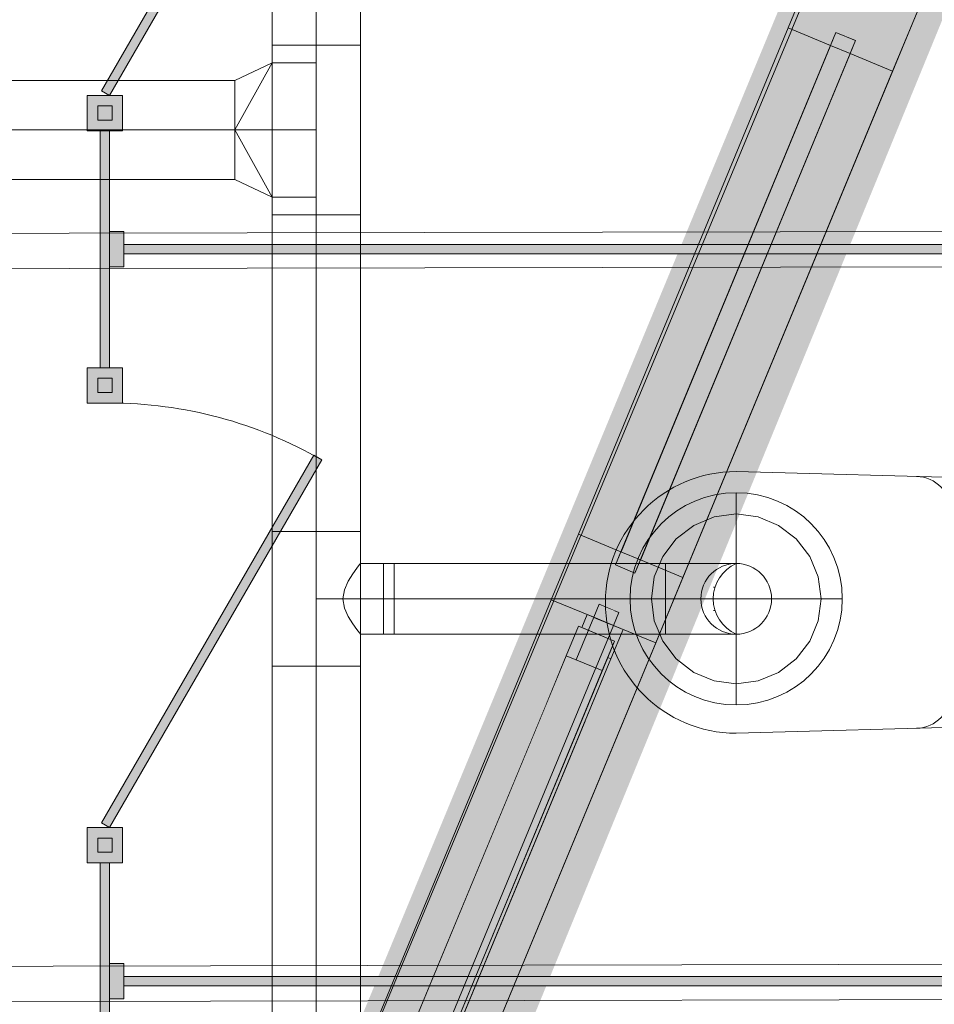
# Model space of a CAD drawing. Header units: metres. Extents: x -79 to 740, y -195 to 69.
# Tile 119 of 183: x 24.99 to 26.28, y 21.31 to 22.7. Entities that reach past the tile are written whole.
import ezdxf

# ---------------------------------------------------------------- set-up
doc = ezdxf.new("R2010")
doc.units = ezdxf.units.M
doc.header["$MEASUREMENT"] = 0
doc.linetypes.add('STRICHPUNKT2', pattern=[12.7, 6.35, -3.175, 0, -3.175])
doc.linetypes.add('Wipeout_Contour', pattern=[1, 0, -1])
for name, color, linetype in [('10 Fassade', 7, 'Continuous'), ('70 Lüftung', 7, 'Continuous'), ('Abbruch_00 Linien_Kreise_Splines', 7, 'Continuous'), ('Abbruch_00 Schraffuren', 7, 'Continuous'), ('Neubau_10 Wand innen', 7, 'Continuous'), ('Neubau_50 Möblierung', 7, 'Continuous'), ('Neubau_50 Sanitäreinrichtung', 7, 'Continuous')]:
    doc.layers.add(name, color=color, linetype=linetype)
doc.linetypes.add('Abbruch 1', pattern='A,0,[1,995_ARC_240 MEN_GR_EG_2607011.Shx,S=0.001984,R=0,X=0,Y=0],-0.25,0', length=0.25)

# ---------------------------------------------------------------- blocks, each defined once
blk = doc.blocks.new('Wand WC 27_2')
at = {"layer": 'Neubau_50 Sanitäreinrichtung', "color": 7, "linetype": 'Continuous', "lineweight": 9}
blk.add_line((-0.1281, -0.0612), (0.1281, -0.0612), dxfattribs=at)
at = {"layer": 'Neubau_50 Sanitäreinrichtung', "color": 7, "linetype": 'Continuous', "lineweight": 9, "flags": 128}
blk.add_lwpolyline([(0.185, -0.365), (0.1757, -0.0196, 0.406228), (0.1559, 0), (-0.1559, 0, 0.406228), (-0.1757, -0.0196), (-0.185, -0.365, 1)], format="xyb", close=True, dxfattribs=at)
at = {"layer": 'Neubau_50 Sanitäreinrichtung', "color": 7, "linetype": 'Continuous', "lineweight": 9}
for centre, start, end in [((-0.1281, -0.1112), 89.9987, 178.4527), ((0.1281, -0.1112), 1.5473, 90.0013)]:
    blk.add_arc(centre, 0.05, start, end, dxfattribs=at)
blk = doc.blocks.new('WC-Trennwand - Nische - GSDE[274]_1', base_point=(25.1102, 20.3089))
at = {"layer": 'Neubau_50 Möblierung', "linetype": 'Continuous', "lineweight": 0, "true_color": 0xffffff}
for points in [[(25.1167, 22.5964), (25.4167, 23.116), (25.4054, 23.1225), (25.1054, 22.6029)], [(25.0852, 22.5464), (25.1352, 22.5464), (25.1352, 22.5964), (25.0852, 22.5964)], [(25.1002, 22.5614), (25.1202, 22.5614), (25.1202, 22.5814), (25.1002, 22.5814)], [(25.1037, 22.2114), (25.1167, 22.2114), (25.1167, 22.5464), (25.1037, 22.5464)], [(25.1167, 22.3539), (25.1367, 22.3539), (25.1367, 22.4039), (25.1167, 22.4039)], [(25.1367, 22.3854), (25.1367, 22.3724), (26.8382, 22.3724), (26.8382, 22.3854)], [(25.0852, 22.1614), (25.1352, 22.1614), (25.1352, 22.2114), (25.0852, 22.2114)], [(25.1002, 22.1764), (25.1202, 22.1764), (25.1202, 22.1964), (25.1002, 22.1964)], [(25.1167, 21.5614), (25.4167, 22.081), (25.4054, 22.0875), (25.1054, 21.5679)], [(25.0852, 21.5114), (25.1352, 21.5114), (25.1352, 21.5614), (25.0852, 21.5614)], [(25.1002, 21.5264), (25.1202, 21.5264), (25.1202, 21.5464), (25.1002, 21.5464)], [(25.1037, 21.1764), (25.1167, 21.1764), (25.1167, 21.5114), (25.1037, 21.5114)], [(25.1167, 21.3189), (25.1367, 21.3189), (25.1367, 21.3689), (25.1167, 21.3689)], [(25.1367, 21.3504), (25.1367, 21.3374), (26.8382, 21.3374), (26.8382, 21.3504)]]:
    blk.add_hatch(color=7, dxfattribs=at).paths.add_polyline_path(points)
at = {"layer": 'Neubau_50 Möblierung', "color": 8, "linetype": 'Continuous', "lineweight": 18, "flags": 128}
for points in [[(25.1167, 22.5964), (25.1054, 22.6029), (25.4054, 23.1225), (25.4167, 23.116)], [(25.0852, 22.5464), (25.0852, 22.5964), (25.1352, 22.5964), (25.1352, 22.5464)], [(25.1002, 22.5614), (25.1002, 22.5814), (25.1202, 22.5814), (25.1202, 22.5614)], [(25.1037, 22.2114), (25.1037, 22.5464), (25.1167, 22.5464), (25.1167, 22.2114)], [(25.1167, 22.3539), (25.1167, 22.4039), (25.1367, 22.4039), (25.1367, 22.3539)], [(25.1367, 22.3854), (26.8382, 22.3854), (26.8382, 22.3724), (25.1367, 22.3724)], [(25.0852, 22.1614), (25.0852, 22.2114), (25.1352, 22.2114), (25.1352, 22.1614)], [(25.1002, 22.1764), (25.1002, 22.1964), (25.1202, 22.1964), (25.1202, 22.1764)], [(25.1167, 21.5614), (25.1054, 21.5679), (25.4054, 22.0875), (25.4167, 22.081)], [(25.0852, 21.5114), (25.0852, 21.5614), (25.1352, 21.5614), (25.1352, 21.5114)], [(25.1002, 21.5264), (25.1002, 21.5464), (25.1202, 21.5464), (25.1202, 21.5264)], [(25.1037, 21.1764), (25.1037, 21.5114), (25.1167, 21.5114), (25.1167, 21.1764)], [(25.1167, 21.3189), (25.1167, 21.3689), (25.1367, 21.3689), (25.1367, 21.3189)], [(25.1367, 21.3504), (26.8382, 21.3504), (26.8382, 21.3374), (25.1367, 21.3374)]]:
    blk.add_lwpolyline(points, close=True, dxfattribs=at)
at = {"layer": 'Neubau_50 Möblierung', "color": 8, "linetype": 'Continuous', "lineweight": 18}
blk.add_arc((25.1167, 21.5614), 0.6, 60, 90, dxfattribs=at)

msp = doc.modelspace()

# ---------------------------------------------------------------- linework, layer by layer
at = {"layer": '70 Lüftung', "color": 2, "linetype": 'Continuous', "lineweight": 18}
for p, q in [((25.3466, 22.8216), (25.3466, 22.6675)), ((25.4716, 22.6675), (25.4716, 22.8216)), ((25.3466, 22.6675), (25.3466, 22.4275)), ((25.3466, 22.6675), (25.3832, 22.6675)), ((25.3832, 22.6675), (25.3466, 22.6675)), ((25.3832, 22.6675), (25.435, 22.6675)), ((25.435, 22.6675), (25.3832, 22.6675)), ((25.435, 22.6675), (25.4716, 22.6675)), ((25.4716, 22.6675), (25.435, 22.6675)), ((25.4716, 22.4275), (25.4716, 22.6675)), ((25.2941, 22.5475), (25.3466, 22.6425)), ((25.2941, 22.6175), (25.3466, 22.6425)), ((25.3466, 22.4525), (25.3466, 22.6425)), ((25.4091, 22.6425), (25.3466, 22.6425)), ((25.3487, 22.6425), (25.3466, 22.6425)), ((25.355, 22.6425), (25.3487, 22.6425)), ((25.3649, 22.6425), (25.355, 22.6425)), ((25.3778, 22.6425), (25.3649, 22.6425)), ((25.3929, 22.6425), (25.3778, 22.6425)), ((25.4091, 22.6425), (25.3929, 22.6425)), ((25.4091, 22.4525), (25.4091, 22.6425)), ((25.2941, 22.6175), (24.2716, 22.6175)), ((25.2941, 22.6081), (25.2941, 22.6175)), ((25.2941, 22.6175), (25.2941, 22.5765)), ((25.2941, 22.5825), (25.2941, 22.6081)), ((25.2941, 22.5475), (25.2941, 22.5825)), ((25.2941, 22.5765), (25.2941, 22.5185)), ((25.2941, 22.5125), (25.2941, 22.5475)), ((25.2941, 22.5475), (25.3466, 22.4525)), ((25.2941, 22.5185), (25.2941, 22.4775)), ((25.2941, 22.4869), (25.2941, 22.5125)), ((25.2941, 22.4869), (25.2941, 22.4775)), ((24.2716, 22.4775), (25.2941, 22.4775)), ((25.2941, 22.4775), (25.3466, 22.4525)), ((25.4091, 22.4525), (25.3466, 22.4525)), ((25.3487, 22.4525), (25.3466, 22.4525)), ((25.355, 22.4525), (25.3487, 22.4525)), ((25.3649, 22.4525), (25.355, 22.4525)), ((25.3778, 22.4525), (25.3649, 22.4525)), ((25.3929, 22.4525), (25.3778, 22.4525)), ((25.4091, 22.4525), (25.3929, 22.4525)), ((25.3466, 22.4275), (25.3466, 21.9796)), ((25.3832, 22.4275), (25.3466, 22.4275)), ((25.3466, 22.4275), (25.3832, 22.4275)), ((25.435, 22.4275), (25.3832, 22.4275)), ((25.3832, 22.4275), (25.435, 22.4275)), ((25.4716, 22.4275), (25.435, 22.4275)), ((25.435, 22.4275), (25.4716, 22.4275)), ((25.4716, 21.9796), (25.4716, 22.4275)), ((25.3832, 21.9796), (25.3466, 21.9796)), ((25.3832, 21.9796), (25.3466, 21.9796)), ((25.435, 21.9796), (25.3832, 21.9796)), ((25.435, 21.9796), (25.3832, 21.9796)), ((25.4716, 21.9796), (25.435, 21.9796)), ((25.4716, 21.9796), (25.435, 21.9796)), ((25.4606, 21.9199), (25.4664, 21.9279)), ((25.4664, 21.9279), (25.4702, 21.9329)), ((25.4702, 21.9329), (25.4716, 21.9346)), ((25.4716, 21.9346), (25.5191, 21.9346)), ((25.5041, 21.9346), (25.5041, 21.9053)), ((25.5191, 21.9329), (25.5191, 21.9346)), ((25.5191, 21.9279), (25.5191, 21.9329)), ((25.5191, 21.9199), (25.5191, 21.9279)), ((25.4542, 21.9096), (25.4606, 21.9199)), ((25.5191, 21.9096), (25.5191, 21.9199)), ((25.4488, 21.8975), (25.4542, 21.9096)), ((25.5041, 21.9053), (25.5041, 21.8639)), ((25.5191, 21.8975), (25.5191, 21.9096)), ((25.9028, 21.9053), (25.9028, 21.8639)), ((25.9707, 21.9012), (25.9729, 21.9012)), ((25.4466, 21.8846), (25.4488, 21.8975)), ((25.4488, 21.8716), (25.4466, 21.8846)), ((25.5191, 21.8846), (25.5191, 21.8975)), ((25.5191, 21.8716), (25.5191, 21.8846)), ((25.4542, 21.8596), (25.4488, 21.8716)), ((25.5191, 21.8596), (25.5191, 21.8716)), ((25.4606, 21.8492), (25.4542, 21.8596)), ((25.5041, 21.8639), (25.5041, 21.8346)), ((25.5191, 21.8492), (25.5191, 21.8596)), ((25.9028, 21.8639), (25.9028, 21.8346)), ((25.9707, 21.8679), (25.9729, 21.8679)), ((25.4664, 21.8413), (25.4606, 21.8492)), ((25.5191, 21.8413), (25.5191, 21.8492)), ((25.4702, 21.8363), (25.4664, 21.8413)), ((25.4716, 21.8346), (25.4702, 21.8363)), ((25.4716, 21.8346), (25.5191, 21.8346)), ((25.5191, 21.8363), (25.5191, 21.8413)), ((25.5191, 21.8346), (25.5191, 21.8363)), ((25.9028, 21.8346), (25.9287, 21.8346)), ((25.9287, 21.8346), (25.9528, 21.8346)), ((25.9528, 21.8346), (25.9735, 21.8346)), ((25.9735, 21.8346), (25.9894, 21.8346)), ((25.9894, 21.8346), (25.9994, 21.8346)), ((25.9994, 21.8346), (26.0028, 21.8346))]:
    msp.add_line(p, q, dxfattribs=at)
at = {"layer": '70 Lüftung', "color": 2, "linetype": 'STRICHPUNKT2', "lineweight": 18}
for p, q in [((25.4091, 22.6675), (25.4091, 22.8216)), ((25.4091, 22.4275), (25.4091, 22.6675)), ((25.2941, 22.5475), (24.2716, 22.5475)), ((25.4091, 22.5475), (25.2941, 22.5475)), ((25.4091, 21.9796), (25.4091, 22.4275)), ((25.4091, 21.8846), (25.5191, 21.8846)), ((25.9028, 21.8846), (26.0028, 21.8846))]:
    msp.add_line(p, q, dxfattribs=at)
at = {"layer": '70 Lüftung', "color": 253, "linetype": 'Continuous', "lineweight": 18, "true_color": 0xaaaaaa}
for p, q in [((25.9707, 21.9012), (25.9729, 21.9012)), ((26.0028, 21.8846), (26.0028, 21.8846)), ((26.1187, 21.8535), (26.1228, 21.8846)), ((25.9707, 21.8679), (25.9729, 21.8679)), ((26.1067, 21.8246), (26.1187, 21.8535)), ((25.8989, 21.8246), (25.9179, 21.7997)), ((26.0876, 21.7997), (26.1067, 21.8246)), ((25.9179, 21.7997), (25.9428, 21.7806)), ((26.0628, 21.7806), (26.0876, 21.7997)), ((25.9428, 21.7806), (25.9717, 21.7687)), ((26.0339, 21.7687), (26.0628, 21.7806)), ((25.9717, 21.7687), (26.0028, 21.7646)), ((26.0028, 21.7646), (26.0339, 21.7687))]:
    msp.add_line(p, q, dxfattribs=at)
at = {"layer": '70 Lüftung', "color": 253, "linetype": 'STRICHPUNKT2', "lineweight": 18, "true_color": 0xaaaaaa}
msp.add_line((26.1528, 21.8846), (25.8528, 21.8846), dxfattribs=at)

# ---------------------------------------------------------------- wipeouts: each hides what was drawn before it
at = {"color": 254, "linetype": 'Wipeout_Contour', "lineweight": 0, "ltscale": 136.963922}
msp.add_wipeout([(25.8396, 21.9509), (26.1362, 22.6669), (26.0762, 22.6918), (25.7796, 21.9758)], dxfattribs=at).dxf.layer = '10 Fassade'
at = {"color": 254, "linetype": 'Wipeout_Contour', "lineweight": 0, "ltscale": 134.96669}
msp.add_wipeout([(25.7478, 21.7292), (25.8014, 21.8585), (25.7413, 21.8834), (25.6878, 21.7541)], dxfattribs=at).dxf.layer = '10 Fassade'

# ---------------------------------------------------------------- next in the draw order: linework, layer by layer
at = {"layer": '10 Fassade', "color": 7, "linetype": 'Continuous', "lineweight": 9}
for p, q in [((26.1144, 22.7842), (26.0762, 22.6918)), ((25.7796, 21.9758), (25.7413, 21.8834))]:
    msp.add_line(p, q, dxfattribs=at)

# ---------------------------------------------------------------- next in the draw order: wipeouts: each hides what was drawn before it
at = {"color": 254, "linetype": 'Wipeout_Contour', "lineweight": 0, "ltscale": 137.053698}
msp.add_wipeout([(25.8396, 21.9509), (25.8674, 21.9395), (26.1639, 22.6555), (26.1362, 22.6669)], dxfattribs=at).dxf.layer = '10 Fassade'
at = {"color": 254, "linetype": 'Wipeout_Contour', "lineweight": 0, "ltscale": 135.059793}
msp.add_wipeout([(25.7478, 21.7292), (25.7755, 21.7177), (25.8291, 21.8471), (25.8014, 21.8585)], dxfattribs=at).dxf.layer = '10 Fassade'

# ---------------------------------------------------------------- next in the draw order: wipeouts: each hides what was drawn before it
at = {"color": 254, "linetype": 'Wipeout_Contour', "lineweight": 0, "ltscale": 137.13571}
msp.add_wipeout([(26.1639, 22.6555), (25.8674, 21.9395), (25.9274, 21.9146), (26.224, 22.6306)], dxfattribs=at).dxf.layer = '10 Fassade'
at = {"color": 254, "linetype": 'Wipeout_Contour', "lineweight": 0, "ltscale": 135.141004}
msp.add_wipeout([(25.8291, 21.8471), (25.7755, 21.7177), (25.8356, 21.6928), (25.8891, 21.8222)], dxfattribs=at).dxf.layer = '10 Fassade'
at = {"color": 254, "linetype": 'Wipeout_Contour', "lineweight": 0, "ltscale": 132.323908}
msp.add_wipeout([(25.1673, 20.4976), (25.2274, 20.4727), (25.7478, 21.7292), (25.6878, 21.7541)], dxfattribs=at).dxf.layer = '10 Fassade'

# ---------------------------------------------------------------- next in the draw order: linework, layer by layer
at = {"layer": '10 Fassade', "color": 7, "linetype": 'Continuous', "lineweight": 9}
for p, q in [((26.2623, 22.723), (26.224, 22.6306)), ((25.9274, 21.9146), (25.8891, 21.8222))]:
    msp.add_line(p, q, dxfattribs=at)
at = {"layer": '10 Fassade', "color": 7, "linetype": 'Continuous', "lineweight": 9, "flags": 128}
for points in [[(25.7796, 21.9758), (26.0762, 22.6918)], [(25.9274, 21.9146), (26.224, 22.6306)]]:
    msp.add_lwpolyline(points, dxfattribs=at)

# ---------------------------------------------------------------- next in the draw order: wipeouts: each hides what was drawn before it
at = {"color": 254, "linetype": 'Wipeout_Contour', "lineweight": 0, "ltscale": 138.448659}
msp.add_wipeout([(26.1439, 22.6854), (26.1362, 22.6669), (26.1584, 22.6578), (26.1661, 22.6762)], dxfattribs=at).dxf.layer = '10 Fassade'
at = {"color": 254, "linetype": 'Wipeout_Contour', "lineweight": 0, "ltscale": 135.612268}
msp.add_wipeout([(25.832, 21.9325), (25.8542, 21.9233), (25.8618, 21.9417), (25.8396, 21.9509)], dxfattribs=at).dxf.layer = '10 Fassade'
at = {"color": 254, "linetype": 'Wipeout_Contour', "lineweight": 0, "ltscale": 135.327691}
msp.add_wipeout([(25.809, 21.877), (25.8014, 21.8585), (25.8236, 21.8494), (25.8312, 21.8678)], dxfattribs=at).dxf.layer = '10 Fassade'
at = {"color": 254, "linetype": 'Wipeout_Contour', "lineweight": 0, "ltscale": 132.41605}
msp.add_wipeout([(25.7478, 21.7292), (25.2274, 20.4727), (25.2551, 20.4612), (25.7755, 21.7177)], dxfattribs=at).dxf.layer = '10 Fassade'

# ---------------------------------------------------------------- next in the draw order: linework, layer by layer
at = {"layer": '10 Fassade', "color": 7, "linetype": 'Continuous', "lineweight": 9}
for p, q in [((26.0762, 22.6918), (26.1362, 22.6669)), ((26.1439, 22.6854), (26.1362, 22.6669)), ((25.7796, 21.9758), (25.8396, 21.9509)), ((25.8396, 21.9509), (25.832, 21.9325)), ((25.7413, 21.8834), (25.8014, 21.8585)), ((25.809, 21.877), (25.8014, 21.8585))]:
    msp.add_line(p, q, dxfattribs=at)
at = {"layer": '10 Fassade', "color": 7, "linetype": 'Continuous', "lineweight": 9, "flags": 128}
msp.add_lwpolyline([(26.1362, 22.6669), (25.8396, 21.9509)], dxfattribs=at)

# ---------------------------------------------------------------- next in the draw order: wipeouts: each hides what was drawn before it
at = {"color": 254, "linetype": 'Wipeout_Contour', "lineweight": 0, "ltscale": 138.484942}
msp.add_wipeout([(26.1584, 22.6578), (26.1639, 22.6555), (26.1716, 22.6739), (26.1661, 22.6762)], dxfattribs=at).dxf.layer = '10 Fassade'
at = {"color": 254, "linetype": 'Wipeout_Contour', "lineweight": 0, "ltscale": 135.649337}
msp.add_wipeout([(25.8542, 21.9233), (25.8597, 21.921), (25.8674, 21.9395), (25.8618, 21.9417)], dxfattribs=at).dxf.layer = '10 Fassade'
at = {"color": 254, "linetype": 'Wipeout_Contour', "lineweight": 0, "ltscale": 135.364841}
msp.add_wipeout([(25.8236, 21.8494), (25.8291, 21.8471), (25.8367, 21.8655), (25.8312, 21.8678)], dxfattribs=at).dxf.layer = '10 Fassade'
at = {"color": 254, "linetype": 'Wipeout_Contour', "lineweight": 0, "ltscale": 132.501747}
msp.add_wipeout([(25.7755, 21.7177), (25.2551, 20.4612), (25.3151, 20.4364), (25.8356, 21.6928)], dxfattribs=at).dxf.layer = '10 Fassade'

# ---------------------------------------------------------------- next in the draw order: linework, layer by layer
at = {"layer": '10 Fassade', "color": 7, "linetype": 'Continuous', "lineweight": 9}
for p, q in [((26.1439, 22.6854), (26.1716, 22.6739)), ((26.1716, 22.6739), (26.1639, 22.6555)), ((26.1639, 22.6555), (26.224, 22.6306)), ((25.8674, 21.9395), (25.8597, 21.921)), ((25.8674, 21.9395), (25.9274, 21.9146)), ((25.832, 21.9325), (25.8597, 21.921)), ((25.809, 21.877), (25.8367, 21.8655)), ((25.8367, 21.8655), (25.8291, 21.8471)), ((25.8291, 21.8471), (25.8891, 21.8222))]:
    msp.add_line(p, q, dxfattribs=at)
at = {"layer": '10 Fassade', "color": 7, "linetype": 'Continuous', "lineweight": 9, "flags": 128}
msp.add_lwpolyline([(26.1716, 22.6739), (26.1439, 22.6854), (25.832, 21.9325), (25.8597, 21.921)], close=True, dxfattribs=at)
for points in [[(26.1362, 22.6669), (26.1639, 22.6555)], [(26.1639, 22.6555), (25.8674, 21.9395)], [(25.8674, 21.9395), (25.8396, 21.9509)], [(25.1673, 20.4976), (25.6878, 21.7541), (25.7413, 21.8834)], [(25.8014, 21.8585), (25.7478, 21.7292), (25.2274, 20.4727)], [(25.8014, 21.8585), (25.8291, 21.8471)], [(25.8291, 21.8471), (25.7755, 21.7177), (25.2551, 20.4612)], [(25.3151, 20.4364), (25.8356, 21.6928), (25.8891, 21.8222)]]:
    msp.add_lwpolyline(points, dxfattribs=at)

# ---------------------------------------------------------------- next in the draw order: wipeouts: each hides what was drawn before it
at = {"color": 254, "linetype": 'Wipeout_Contour', "lineweight": 0, "ltscale": 136.963922}
msp.add_wipeout([(25.7796, 21.9758), (25.8396, 21.9509), (26.1362, 22.6669), (26.0762, 22.6918)], dxfattribs=at).dxf.layer = '10 Fassade'
at = {"color": 254, "linetype": 'Wipeout_Contour', "lineweight": 0, "ltscale": 132.656505}
msp.add_wipeout([(25.8135, 21.7832), (25.7626, 21.8042), (25.2384, 20.5385), (25.2892, 20.5175)], dxfattribs=at).dxf.layer = '10 Fassade'

# ---------------------------------------------------------------- next in the draw order: linework, layer by layer
at = {"layer": '10 Fassade', "color": 7, "linetype": 'Continuous', "lineweight": 13}
msp.add_line((26.1144, 22.7842), (26.0762, 22.6918), dxfattribs=at)

# ---------------------------------------------------------------- next in the draw order: wipeouts: each hides what was drawn before it
at = {"color": 254, "linetype": 'Wipeout_Contour', "lineweight": 0, "ltscale": 137.053698}
msp.add_wipeout([(26.1362, 22.6669), (25.8396, 21.9509), (25.8674, 21.9395), (26.1639, 22.6555)], dxfattribs=at).dxf.layer = '10 Fassade'
at = {"color": 254, "linetype": 'Wipeout_Contour', "lineweight": 0, "ltscale": 132.718008}
msp.add_wipeout([(25.2861, 20.4971), (25.8257, 21.7998), (25.8211, 21.8017), (25.2815, 20.499)], dxfattribs=at).dxf.layer = '10 Fassade'

# ---------------------------------------------------------------- next in the draw order: linework, layer by layer
at = {"layer": '10 Fassade', "color": 7, "linetype": 'Continuous', "lineweight": 13}
for p, q in [((25.7626, 21.8042), (25.2384, 20.5385)), ((25.8042, 21.787), (25.2799, 20.5213)), ((25.2892, 20.5175), (25.8135, 21.7832))]:
    msp.add_line(p, q, dxfattribs=at)
at = {"layer": '10 Fassade', "color": 7, "linetype": 'Continuous', "lineweight": 13, "flags": 128}
for points in [[(25.7921, 21.8624), (25.7845, 21.8439), (25.8307, 21.8248), (25.8211, 21.8017), (25.8257, 21.7998), (25.843, 21.8413)], [(25.7799, 21.8458), (25.7626, 21.8042), (25.8135, 21.7832), (25.8307, 21.8248)], [(25.2861, 20.4971), (25.8257, 21.7998), (25.8211, 21.8017), (25.2815, 20.499)]]:
    msp.add_lwpolyline(points, close=True, dxfattribs=at)

# ---------------------------------------------------------------- next in the draw order: wipeouts: each hides what was drawn before it
at = {"color": 254, "linetype": 'Wipeout_Contour', "lineweight": 0, "ltscale": 137.13571}
msp.add_wipeout([(26.1639, 22.6555), (25.8674, 21.9395), (25.9274, 21.9146), (26.224, 22.6306)], dxfattribs=at).dxf.layer = '10 Fassade'

# ---------------------------------------------------------------- next in the draw order: linework, layer by layer
at = {"layer": '10 Fassade', "color": 7, "linetype": 'Continuous', "lineweight": 13}
msp.add_line((26.2623, 22.723), (26.224, 22.6306), dxfattribs=at)
at = {"layer": '10 Fassade', "color": 7, "linetype": 'Continuous', "lineweight": 13, "flags": 128}
for points in [[(25.7796, 21.9758), (26.0762, 22.6918)], [(25.9274, 21.9146), (26.224, 22.6306)]]:
    msp.add_lwpolyline(points, dxfattribs=at)
at = {"layer": '70 Lüftung', "color": 253, "linetype": 'STRICHPUNKT2', "lineweight": 18, "true_color": 0xaaaaaa}
msp.add_line((26.0028, 22.0346), (26.0028, 21.7346), dxfattribs=at)
at = {"layer": '70 Lüftung', "color": 253, "linetype": 'Continuous', "lineweight": 18, "true_color": 0xaaaaaa}
for p, q in [((25.9717, 22.0005), (25.9428, 21.9885)), ((26.0028, 22.0046), (25.9717, 22.0005)), ((26.0339, 22.0005), (26.0028, 22.0046)), ((26.0628, 21.9885), (26.0339, 22.0005)), ((25.9428, 21.9885), (25.9179, 21.9694)), ((26.0876, 21.9694), (26.0628, 21.9885)), ((25.9179, 21.9694), (25.8989, 21.9446)), ((26.1067, 21.9446), (26.0876, 21.9694)), ((25.8989, 21.9446), (25.8869, 21.9156)), ((26.1187, 21.9156), (26.1067, 21.9446)), ((25.8869, 21.9156), (25.8828, 21.8846)), ((26.1228, 21.8846), (26.1187, 21.9156))]:
    msp.add_line(p, q, dxfattribs=at)
at = {"layer": '70 Lüftung', "color": 2, "linetype": 'Continuous', "lineweight": 18}
for p, q in [((25.9028, 21.9346), (25.9028, 21.9053)), ((25.9028, 21.8346), (25.9028, 21.9346)), ((25.9028, 21.9346), (25.9287, 21.9346)), ((25.9287, 21.9346), (25.9528, 21.9346)), ((25.9528, 21.9346), (25.9735, 21.9346)), ((25.9735, 21.9346), (25.9894, 21.9346)), ((25.9894, 21.9346), (25.9994, 21.9346)), ((25.9994, 21.9346), (26.0028, 21.9346))]:
    msp.add_line(p, q, dxfattribs=at)
at = {"layer": '70 Lüftung', "color": 253, "linetype": 'Continuous', "lineweight": 18, "true_color": 0xaaaaaa}
msp.add_circle((26.0028, 21.8846), 0.05, dxfattribs=at)
at = {"layer": '70 Lüftung', "color": 2, "linetype": 'Continuous', "lineweight": 18}
msp.add_circle((26.0028, 21.8846), 0.05, dxfattribs=at)
at = {"layer": '70 Lüftung', "color": 253, "linetype": 'Continuous', "lineweight": 18, "true_color": 0xaaaaaa}
msp.add_arc((26.025, 21.8846), 0.0547, 113.9523, 246.0477, dxfattribs=at)
at = {"layer": '70 Lüftung', "color": 2, "linetype": 'Continuous', "lineweight": 18}
msp.add_arc((26.025, 21.8846), 0.0547, 113.9523, 246.0477, dxfattribs=at)
at = {"layer": 'Neubau_10 Wand innen', "color": 7, "linetype": 'Continuous', "lineweight": 9, "flags": 128}
for points in [[(26.5677, 22.4043), (24.8081, 22.4011)], [(24.8082, 22.3511), (26.5677, 22.3543)]]:
    msp.add_lwpolyline(points, dxfattribs=at)

# ---------------------------------------------------------------- next in the draw order: wipeouts: each hides what was drawn before it
at = {"color": 254, "linetype": 'Wipeout_Contour', "lineweight": 0, "ltscale": 138.448659}
msp.add_wipeout([(26.1439, 22.6854), (26.1362, 22.6669), (26.1584, 22.6578), (26.1661, 22.6762)], dxfattribs=at).dxf.layer = '10 Fassade'
at = {"color": 254, "linetype": 'Wipeout_Contour', "lineweight": 0, "ltscale": 135.612267}
msp.add_wipeout([(25.8396, 21.9509), (25.832, 21.9325), (25.8542, 21.9233), (25.8618, 21.9417)], dxfattribs=at).dxf.layer = '10 Fassade'
at = {"color": 254, "linetype": 'Wipeout_Contour', "lineweight": 0, "ltscale": 134.96669}
msp.add_wipeout([(25.7478, 21.7292), (25.8014, 21.8585), (25.7413, 21.8834), (25.6878, 21.7541)], dxfattribs=at).dxf.layer = '10 Fassade'

# ---------------------------------------------------------------- next in the draw order: linework, layer by layer
at = {"layer": '10 Fassade', "color": 7, "linetype": 'Continuous', "lineweight": 13}
for p, q in [((26.0762, 22.6918), (26.1362, 22.6669)), ((26.1439, 22.6854), (26.1362, 22.6669)), ((25.7796, 21.9758), (25.7413, 21.8834)), ((25.7796, 21.9758), (25.8396, 21.9509)), ((25.8396, 21.9509), (25.832, 21.9325))]:
    msp.add_line(p, q, dxfattribs=at)
at = {"layer": '10 Fassade', "color": 7, "linetype": 'Continuous', "lineweight": 13, "flags": 128}
msp.add_lwpolyline([(26.1362, 22.6669), (25.8396, 21.9509)], dxfattribs=at)
at = {"layer": '70 Lüftung', "color": 2, "linetype": 'STRICHPUNKT2', "lineweight": 18}
msp.add_line((25.9028, 21.8846), (25.5041, 21.8846), dxfattribs=at)

# ---------------------------------------------------------------- next in the draw order: wipeouts: each hides what was drawn before it
at = {"color": 254, "linetype": 'Wipeout_Contour', "lineweight": 0, "ltscale": 138.484944}
msp.add_wipeout([(26.1584, 22.6578), (26.1639, 22.6555), (26.1716, 22.6739), (26.1661, 22.6762)], dxfattribs=at).dxf.layer = '10 Fassade'
at = {"color": 254, "linetype": 'Wipeout_Contour', "lineweight": 0, "ltscale": 135.649335}
msp.add_wipeout([(25.8618, 21.9417), (25.8542, 21.9233), (25.8597, 21.921), (25.8674, 21.9395)], dxfattribs=at).dxf.layer = '10 Fassade'
at = {"color": 254, "linetype": 'Wipeout_Contour', "lineweight": 0, "ltscale": 135.059793}
msp.add_wipeout([(25.7478, 21.7292), (25.7755, 21.7177), (25.8291, 21.8471), (25.8014, 21.8585)], dxfattribs=at).dxf.layer = '10 Fassade'

# ---------------------------------------------------------------- next in the draw order: linework, layer by layer
at = {"layer": '10 Fassade', "color": 7, "linetype": 'Continuous', "lineweight": 13}
for p, q in [((26.1439, 22.6854), (26.1716, 22.6739)), ((26.1716, 22.6739), (26.1639, 22.6555)), ((26.1639, 22.6555), (26.224, 22.6306)), ((25.8674, 21.9395), (25.8597, 21.921)), ((25.8674, 21.9395), (25.9274, 21.9146)), ((25.832, 21.9325), (25.8597, 21.921))]:
    msp.add_line(p, q, dxfattribs=at)
at = {"layer": '10 Fassade', "color": 7, "linetype": 'Continuous', "lineweight": 13, "flags": 128}
msp.add_lwpolyline([(26.1716, 22.6739), (26.1439, 22.6854), (25.832, 21.9325), (25.8597, 21.921)], close=True, dxfattribs=at)
for points in [[(26.1362, 22.6669), (26.1639, 22.6555)], [(26.1639, 22.6555), (25.8674, 21.9395)], [(25.8674, 21.9395), (25.8396, 21.9509)]]:
    msp.add_lwpolyline(points, dxfattribs=at)
at = {"layer": '70 Lüftung', "color": 2, "linetype": 'Continuous', "lineweight": 18}
msp.add_line((25.9028, 21.9346), (25.5041, 21.9346), dxfattribs=at)

# ---------------------------------------------------------------- next in the draw order: wipeouts: each hides what was drawn before it
at = {"color": 254, "linetype": 'Wipeout_Contour', "lineweight": 0, "ltscale": 135.141004}
msp.add_wipeout([(25.8291, 21.8471), (25.7755, 21.7177), (25.8356, 21.6928), (25.8891, 21.8222)], dxfattribs=at).dxf.layer = '10 Fassade'
at = {"color": 254, "linetype": 'Wipeout_Contour', "lineweight": 0, "ltscale": 132.323908}
msp.add_wipeout([(25.2274, 20.4727), (25.7478, 21.7292), (25.6878, 21.7541), (25.1673, 20.4976)], dxfattribs=at).dxf.layer = '10 Fassade'

# ---------------------------------------------------------------- next in the draw order: linework, layer by layer
at = {"layer": '10 Fassade', "color": 7, "linetype": 'Continuous', "lineweight": 13}
msp.add_line((25.9274, 21.9146), (25.8891, 21.8222), dxfattribs=at)
at = {"layer": '70 Lüftung', "color": 253, "linetype": 'Continuous', "lineweight": 18, "true_color": 0xaaaaaa}
for p, q in [((25.8828, 21.8846), (25.8869, 21.8535)), ((25.8869, 21.8535), (25.8989, 21.8246))]:
    msp.add_line(p, q, dxfattribs=at)
at = {"layer": '70 Lüftung', "color": 2, "linetype": 'Continuous', "lineweight": 18}
msp.add_line((25.5041, 21.8346), (25.9028, 21.8346), dxfattribs=at)
at = {"layer": '70 Lüftung', "color": 253, "linetype": 'Continuous', "lineweight": 18, "true_color": 0xaaaaaa}
msp.add_circle((26.0028, 21.8846), 0.15, dxfattribs=at)

# ---------------------------------------------------------------- next in the draw order: wipeouts: each hides what was drawn before it
at = {"color": 254, "linetype": 'Wipeout_Contour', "lineweight": 0, "ltscale": 135.327691}
msp.add_wipeout([(25.809, 21.877), (25.8014, 21.8585), (25.8236, 21.8494), (25.8312, 21.8678)], dxfattribs=at).dxf.layer = '10 Fassade'
at = {"color": 254, "linetype": 'Wipeout_Contour', "lineweight": 0, "ltscale": 132.41605}
msp.add_wipeout([(25.2274, 20.4727), (25.2551, 20.4612), (25.7755, 21.7177), (25.7478, 21.7292)], dxfattribs=at).dxf.layer = '10 Fassade'

# ---------------------------------------------------------------- next in the draw order: linework, layer by layer
at = {"layer": '10 Fassade', "color": 7, "linetype": 'Continuous', "lineweight": 13}
for p in [(25.7413, 21.8834), (25.809, 21.877)]:
    msp.add_line(p, (25.8014, 21.8585), dxfattribs=at)

# ---------------------------------------------------------------- next in the draw order: wipeouts: each hides what was drawn before it
at = {"color": 254, "linetype": 'Wipeout_Contour', "lineweight": 0, "ltscale": 135.364841}
msp.add_wipeout([(25.8236, 21.8494), (25.8291, 21.8471), (25.8367, 21.8655), (25.8312, 21.8678)], dxfattribs=at).dxf.layer = '10 Fassade'
at = {"color": 254, "linetype": 'Wipeout_Contour', "lineweight": 0, "ltscale": 132.501747}
msp.add_wipeout([(25.7755, 21.7177), (25.2551, 20.4612), (25.3151, 20.4364), (25.8356, 21.6928)], dxfattribs=at).dxf.layer = '10 Fassade'

# ---------------------------------------------------------------- next in the draw order: linework, layer by layer
at = {"layer": '10 Fassade', "color": 7, "linetype": 'Continuous', "lineweight": 13}
for p, q in [((25.809, 21.877), (25.8367, 21.8655)), ((25.8367, 21.8655), (25.8291, 21.8471)), ((25.8291, 21.8471), (25.8891, 21.8222))]:
    msp.add_line(p, q, dxfattribs=at)
at = {"layer": '10 Fassade', "color": 7, "linetype": 'Continuous', "lineweight": 13, "flags": 128}
for points in [[(25.1673, 20.4976), (25.6878, 21.7541), (25.7413, 21.8834)], [(25.8014, 21.8585), (25.7478, 21.7292), (25.2274, 20.4727)], [(25.8014, 21.8585), (25.8291, 21.8471)], [(25.8291, 21.8471), (25.7755, 21.7177), (25.2551, 20.4612)], [(25.3151, 20.4364), (25.8356, 21.6928), (25.8891, 21.8222)]]:
    msp.add_lwpolyline(points, dxfattribs=at)

# ---------------------------------------------------------------- next in the draw order: wipeouts: each hides what was drawn before it
at = {"color": 254, "linetype": 'Wipeout_Contour', "lineweight": 0, "ltscale": 132.656505}
msp.add_wipeout([(25.8135, 21.7832), (25.7626, 21.8042), (25.2384, 20.5385), (25.2892, 20.5175)], dxfattribs=at).dxf.layer = '10 Fassade'

# ---------------------------------------------------------------- next in the draw order: wipeouts: each hides what was drawn before it
at = {"color": 254, "linetype": 'Wipeout_Contour', "lineweight": 0, "ltscale": 132.718008}
msp.add_wipeout([(25.2861, 20.4971), (25.8257, 21.7998), (25.8211, 21.8017), (25.2815, 20.499)], dxfattribs=at).dxf.layer = '10 Fassade'

# ---------------------------------------------------------------- next in the draw order: hatches: boundary and pattern name
at = {"layer": 'Abbruch_00 Schraffuren', "linetype": 'Continuous', "lineweight": 0, "true_color": 0xffffff}
msp.add_hatch(color=7, dxfattribs=at).paths.add_polyline_path([(20.676, 20.162), (25.2682, 20.2004), (26.9246, 24.2409), (26.7822, 24.454), (25.0968, 20.3852), (20.676, 20.3852)])

# ---------------------------------------------------------------- next in the draw order: linework, layer by layer
at = {"layer": '10 Fassade', "color": 7, "linetype": 'Continuous', "lineweight": 13}
for p, q in [((25.7626, 21.8042), (25.2384, 20.5385)), ((25.8042, 21.787), (25.2799, 20.5213)), ((25.2892, 20.5175), (25.8135, 21.7832))]:
    msp.add_line(p, q, dxfattribs=at)
at = {"layer": '10 Fassade', "color": 7, "linetype": 'Continuous', "lineweight": 13, "flags": 128}
for points in [[(25.7921, 21.8624), (25.7845, 21.8439), (25.8307, 21.8248), (25.8211, 21.8017), (25.8257, 21.7998), (25.843, 21.8413)], [(25.7799, 21.8458), (25.7626, 21.8042), (25.8135, 21.7832), (25.8307, 21.8248)], [(25.2861, 20.4971), (25.8257, 21.7998), (25.8211, 21.8017), (25.2815, 20.499)]]:
    msp.add_lwpolyline(points, close=True, dxfattribs=at)
at = {"layer": '70 Lüftung', "color": 2, "linetype": 'Continuous', "lineweight": 18}
for p, q in [((25.3466, 21.9796), (25.3466, 21.7896)), ((25.4716, 21.7896), (25.4716, 21.9796)), ((25.3466, 21.7896), (25.3466, 21.0646)), ((25.3466, 21.7896), (25.3832, 21.7896)), ((25.3832, 21.7896), (25.3466, 21.7896)), ((25.3832, 21.7896), (25.435, 21.7896)), ((25.435, 21.7896), (25.3832, 21.7896)), ((25.435, 21.7896), (25.4716, 21.7896)), ((25.4716, 21.7896), (25.435, 21.7896)), ((25.4716, 21.0646), (25.4716, 21.7896))]:
    msp.add_line(p, q, dxfattribs=at)
at = {"layer": '70 Lüftung', "color": 2, "linetype": 'STRICHPUNKT2', "lineweight": 18}
for p, q in [((25.4091, 21.9796), (25.4091, 21.7896)), ((25.4091, 21.7896), (25.4091, 21.0646))]:
    msp.add_line(p, q, dxfattribs=at)
at = {"layer": 'Abbruch_00 Linien_Kreise_Splines', "color": 40, "linetype": 'Abbruch 1', "lineweight": 9, "true_color": 0xe6c200}
msp.add_lwpolyline([(26.8077, 24.4319), (25.1112, 20.3622), (20.7313, 20.3622), (20.7313, 20.2022), (25.2181, 20.2022), (26.9039, 24.2719), (26.8077, 24.2719), (26.9039, 24.2719)], dxfattribs=at)
at = {"layer": 'Neubau_10 Wand innen', "color": 7, "linetype": 'Continuous', "lineweight": 9, "flags": 128}
for points in [[(26.5926, 21.3684), (24.8145, 21.3649)], [(24.8146, 21.3149), (26.5927, 21.3184)]]:
    msp.add_lwpolyline(points, dxfattribs=at)

# ---------------------------------------------------------------- next in the draw order: block references
at = {"layer": 'Neubau_50 Möblierung', "color": 8, "linetype": 'Continuous', "lineweight": 18}
msp.add_blockref('WC-Trennwand - Nische - GSDE[274]_1', (25.1102, 20.3089), dxfattribs=at)
at = {"layer": 'Neubau_50 Sanitäreinrichtung', "color": 7, "linetype": 'Continuous', "lineweight": 13, "rotation": 269.9992651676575}
msp.add_blockref('Wand WC 27_2', (26.3678, 21.8796), dxfattribs=at)

doc.saveas('drawing.dxf')
